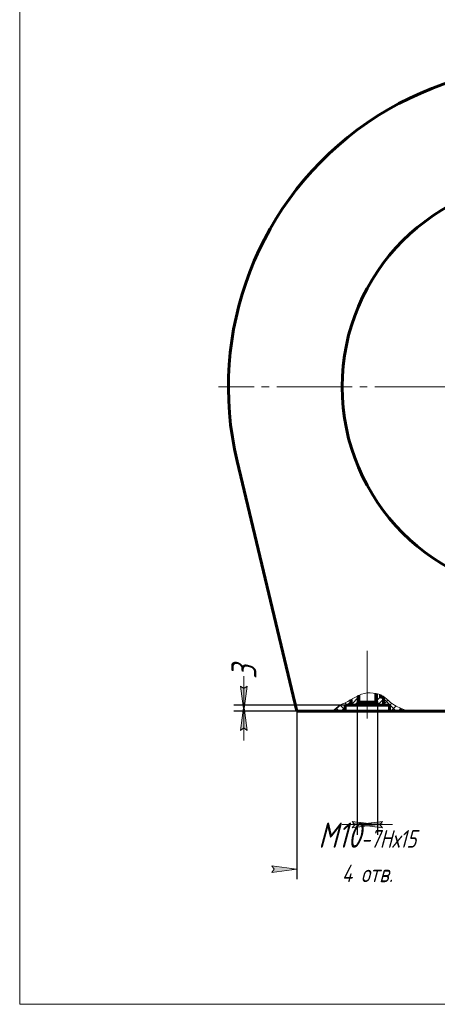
# Model space of a CAD drawing. Header units: millimetres. Extents: x 0 to 210, y 0 to 297.
# Tile 1 of 3: x 0 to 83, y 0 to 195. Entities that reach past the tile are written whole.
import ezdxf

# ---------------------------------------------------------------- set-up
doc = ezdxf.new("R2010")
doc.units = ezdxf.units.MM
for name, pattern in [('K5LT_AXLED', [19.5, 15, -1.5, 1.5, -1.5]), ('K5LT_BASIC', [0]), ('K5LT_THIN', [0])]:
    doc.linetypes.add(name, pattern=pattern)
doc.layers.add('Системный слой', color=7, linetype='Continuous')
doc.styles.add('KDIMTEXTSTYLE', font='GOST_AU.SHX', dxfattribs={"width": 0.96, "oblique": 15, "height": 5})
doc.dimstyles.new('KDIMSTYLE (0.40)', dxfattribs={"dimtxt": 5, "dimasz": 1, "dimexe": 2, "dimexo": 0, "dimgap": 1, "dimtad": 1, "dimlfac": 2.5, "dimtxsty": 'KDIMTEXTSTYLE', "dimsah": 1, "dimcen": 0, "dimdle": 1, "dimadec": 0, "dimazin": 0, "dimtfac": 0.667, "dimtmove": 0, "dimatfit": 3, "dimfxl": 1, "dimtvp": 1, "dimtolj": 1, "dimtzin": 0, "dimarcsym": 0})

# ---------------------------------------------------------------- blocks, each defined once
blk = doc.blocks.new('U0')
at = {"layer": 'Системный слой', "color": 30, "linetype": 'K5LT_AXLED', "lineweight": 18, "true_color": 0xff8000}
for q in [(105.05, 188.17), (39.48, 122.58), (170.65, 122.58), (105.05, 56.18)]:
    blk.add_line((105.05, 122.58), q, dxfattribs=at)
blk = doc.blocks.new('U34')
at = {"layer": 'Системный слой'}
h = blk.add_hatch(dxfattribs=at)
h.set_pattern_fill('Неметалл', angle=45, style=0, pattern_type=0)
h.set_pattern_definition([(45, (0, 0), (-0.707107, 0.707107), []), (135, (0, 0), (-0.707107, -0.707107), [])])
edge = h.paths.add_edge_path()
edge.add_line((65.85, 59.58), (65.85, 60.51))
edge.add_line((65.85, 60.51), (64.65, 59.86))
edge.add_line((64.65, 59.86), (63.61, 59.38))
edge.add_line((63.61, 59.38), (62.53, 58.48))
edge.add_line((62.53, 58.48), (62.2, 58.18))
edge.add_line((62.2, 58.18), (64.65, 58.18))
edge.add_line((64.65, 58.18), (64.65, 59.38))
edge.add_line((64.65, 59.38), (65.05, 59.38))
edge.add_line((65.05, 59.38), (65.25, 59.38))
edge.add_line((65.25, 59.38), (66.05, 59.38))
edge.add_line((66.05, 59.38), (65.85, 59.58))
h.paths.add_polyline_path([(72.25, 60.98), (72.25, 59.58), (72.05, 59.38), (73.05, 59.38), (73.45, 59.38), (73.45, 58.18), (76.85, 58.18), (75.01, 59.1), (74.48, 59.38), (73.18, 60.37), (71.65, 61.45), (71.65, 60.98)])
h = blk.add_hatch(dxfattribs=at)
h.set_pattern_fill('Металл', angle=45, style=0, pattern_type=0)
h.set_pattern_definition([(45, (0, 0), (-0.53033, 0.53033), [])])
edge = h.paths.add_edge_path()
edge.add_line((66.78, 59.38), (67.38, 59.98))
edge.add_line((67.38, 59.98), (67.38, 61.34))
edge.add_line((67.38, 61.34), (65.85, 60.51))
edge.add_line((65.85, 60.51), (65.85, 59.58))
edge.add_line((65.85, 59.58), (66.05, 59.38))
edge.add_line((66.05, 59.38), (66.78, 59.38))
edge = h.paths.add_edge_path()
edge.add_line((70.73, 59.98), (71.33, 59.38))
edge.add_line((71.33, 59.38), (72.05, 59.38))
edge.add_line((72.05, 59.38), (72.25, 59.58))
edge.add_line((72.25, 59.58), (72.25, 60.98))
edge.add_line((72.25, 60.98), (71.65, 60.98))
edge.add_line((71.65, 60.98), (71.65, 61.45))
edge.add_line((71.65, 61.45), (71.33, 61.58))
edge.add_line((71.33, 61.58), (70.73, 61.72))
edge.add_line((70.73, 61.72), (70.73, 59.98))
at = {"layer": 'Системный слой', "color": 30, "linetype": 'K5LT_AXLED', "lineweight": 18, "true_color": 0xff8000}
blk.add_line((69.05, 56.71), (69.05, 70.17), dxfattribs=at)
at = {"layer": 'Системный слой', "color": 7, "linetype": 'K5LT_THIN', "lineweight": 18}
for p, q in [((67.05, 59.65), (67.05, 61.18)), ((71.05, 59.65), (71.05, 61.65))]:
    blk.add_line(p, q, dxfattribs=at)
at = {"layer": 'Системный слой', "color": 5, "linetype": 'K5LT_BASIC', "lineweight": 60, "true_color": 0x0000ff}
for p, q in [((67.38, 59.98), (67.38, 61.34)), ((70.73, 59.98), (70.73, 61.72)), ((71.65, 60.98), (71.65, 61.45)), ((71.65, 60.98), (72.25, 60.98)), ((72.25, 59.58), (72.25, 60.98)), ((64.65, 59.38), (64.65, 58.18)), ((65.85, 59.58), (65.85, 60.51)), ((65.85, 59.58), (66.05, 59.38)), ((66.78, 59.38), (67.38, 59.98)), ((69.05, 59.98), (67.38, 59.98)), ((69.05, 59.98), (70.73, 59.98)), ((71.33, 59.38), (70.73, 59.98)), ((72.25, 59.58), (72.05, 59.38)), ((73.05, 59.38), (73.45, 59.38)), ((73.45, 59.38), (73.45, 58.18))]:
    blk.add_line(p, q, dxfattribs=at)
at = {"layer": 'Системный слой', "color": 5, "linetype": 'K5LT_BASIC', "true_color": 0x0000ff, "const_width": 0.6}
for points in [[(69.05, 59.38), (64.65, 59.38)], [(65.05, 59.38), (69.05, 59.38)], [(72.85, 59.38), (65.25, 59.38)], [(73.05, 59.38), (69.05, 59.38)]]:
    blk.add_lwpolyline(points, dxfattribs=at)
at = {"layer": 'Системный слой', "color": 7, "linetype": 'K5LT_THIN', "lineweight": 18}
blk.add_open_spline([(62.2, 58.18), (62.66, 58.59), (63.08, 59.06), (63.61, 59.38), (63.94, 59.57), (64.3, 59.7), (64.65, 59.86), (66.11, 60.54), (67.5, 61.72), (69.05, 61.81), (69.79, 61.86), (70.62, 61.79), (71.33, 61.58), (72.52, 61.22), (73.37, 60.02), (74.48, 59.38), (75.24, 58.93), (76.09, 58.66), (76.85, 58.18)], degree=3, knots=[0, 0, 0, 0, 1, 1, 1, 2, 2, 2, 3, 3, 3, 4, 4, 4, 5, 5, 5, 6, 6, 6, 6], dxfattribs=at)
blk = doc.blocks.new('KDIMARROW_01')
at = {"layer": 'Системный слой'}
blk.add_hatch(color=0, dxfattribs=at).paths.add_polyline_path([(0, 0), (-5, 0.66), (-4.5, 0), (-5, -0.66)])
at = {"layer": 'Системный слой', "color": 0, "linetype": 'K5LT_THIN', "lineweight": 18}
for p, q in [((-4.5, 0), (-5, 0.66)), ((-5, 0.66), (0, 0)), ((0, 0), (-5, -0.66)), ((-5, -0.66), (-4.5, 0)), ((0, 0), (-1, 0))]:
    blk.add_line(p, q, dxfattribs=at)
blk = doc.blocks.new('KDIMARROW_02')
at = {"layer": 'Системный слой'}
blk.add_hatch(color=0, dxfattribs=at).paths.add_polyline_path([(4.5, 0), (5, 0.66), (0, 0), (5, -0.66)])
at = {"layer": 'Системный слой', "color": 0, "linetype": 'K5LT_THIN', "lineweight": 18}
for p, q in [((0, 0), (-1, 0)), ((5, 0.66), (0, 0)), ((0, 0), (5, -0.66)), ((0, 0), (7, 0)), ((4.5, 0), (5, 0.66)), ((5, -0.66), (4.5, 0))]:
    blk.add_line(p, q, dxfattribs=at)
blk = doc.blocks.new('U53')
at = {"color": 7, "linetype": 'K5LT_THIN', "lineweight": 18}
for p, q in [((0, 0), (0, 297)), ((210, 0), (0, 0))]:
    blk.add_line(p, q, dxfattribs=at)

msp = doc.modelspace()

# ---------------------------------------------------------------- linework, layer by layer
at = {"layer": 'Системный слой', "color": 5, "linetype": 'K5LT_BASIC', "lineweight": 60, "true_color": 0x0000ff}
for p, q in [((43.1958, 107.7919), (55.0537, 58.1755)), ((55.0537, 58.1755), (155.0537, 58.1755))]:
    msp.add_line(p, q, dxfattribs=at)
msp.add_circle((105.0537, 122.5755), 41, dxfattribs=at)
msp.add_arc((105.0537, 122.5755), 63.6, 346.558865, 193.441135, dxfattribs=at)

# ---------------------------------------------------------------- block references
msp.add_blockref('U53', (0, 0))
at = {"layer": 'Системный слой'}
for name in ['U0', 'U34']:
    msp.add_blockref(name, (0, 0), dxfattribs=at)

# ---------------------------------------------------------------- dimensions: what is measured, and where the dimension line sits
at = {"layer": 'Системный слой', "color": 7}
msp.add_linear_dim(base=(44.545, 59.3755), p1=(66.4245, 58.1755), p2=(65.0537, 59.3755), angle=90, location=(44.545, 65.9386), dimstyle='KDIMSTYLE (0.40)', override={"dimexo": 0, "dimpost": '\\H5.0;\\W0.965;\\Q15;<>', "dimblk1": 'KDIMARROW_02', "dimblk2": 'KDIMARROW_02', "dimse1": 0, "dimse2": 0, "dimclrt": 7, "dimtolj": 1}, dxfattribs=at).render()
msp.add_linear_dim(base=(67.0537, 35.6636), p1=(71.0537, 60.1186), p2=(67.0537, 59.6507), dimstyle='KDIMSTYLE (0.40)', override={"dimexo": 0, "dimpost": '\\H5.0;\\W0.965;\\Q15;М<>\\H5.0;\\W0.965;\\Q15;\\Q15;\\H3.50;-7Нх15\\Q15;\\H5.00;\\X\\H5.0;\\W0.965;\\Q15;\\Q15;\\H3.50;4 отв.\\Q15;\\H5.00;', "dimblk1": 'KDIMARROW_02', "dimblk2": 'KDIMARROW_02', "dimse1": 0, "dimse2": 0, "dimclrt": 7, "dimtolj": 1}, dxfattribs=at).render()
msp.add_linear_dim(base=(55.0537, 26.8101), p1=(155.0537, 58.1755), p2=(55.0537, 58.1755), location=(105.0537, 26.8101), dimstyle='KDIMSTYLE (0.40)', override={"dimexo": 0, "dimpost": '\\H5.0;\\W0.965;\\Q15;<>', "dimblk1": 'KDIMARROW_01', "dimblk2": 'KDIMARROW_01', "dimse1": 0, "dimse2": 0, "dimclrt": 7, "dimtolj": 1}, dxfattribs=at).render()

doc.saveas('drawing.dxf')
